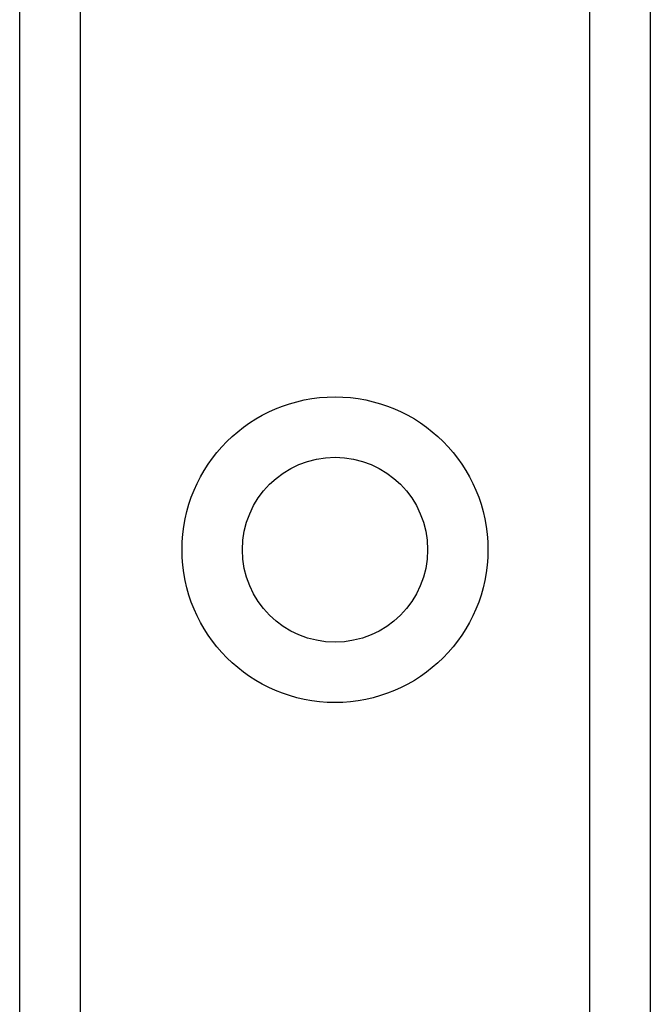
# Model space of a CAD drawing. Header units: inches. Extents: x 5 to 143, y 9 to 75.
# Tile 55 of 84: x 32.871 to 33.433, y 53.672 to 54.551. Entities that reach past the tile are written whole.
import ezdxf

# ---------------------------------------------------------------- set-up
doc = ezdxf.new("R2010")
doc.units = ezdxf.units.IN
doc.header["$MEASUREMENT"] = 0
doc.layers.add('Visible Edges(ANSI)', color=7, linetype='Continuous', lineweight=25)
doc.layers.add('Visible Tangent Edges(ANSI)', color=7, linetype='Continuous', lineweight=25)

msp = doc.modelspace()

# ---------------------------------------------------------------- linework, layer by layer
at = {"layer": 'Visible Edges(ANSI)'}
for p, q in [((32.8715, 28.12018), (32.8715, 55.42898)), ((33.4335, 55.42898), (33.4335, 28.12018))]:
    msp.add_line(p, q, dxfattribs=at)
msp.add_circle((33.1525, 54.07773), 0.0825, dxfattribs=at)
at = {"layer": 'Visible Tangent Edges(ANSI)'}
for p, q in [((32.92535, 55.42898), (32.92535, 28.12018)), ((33.37965, 28.12018), (33.37965, 55.42898))]:
    msp.add_line(p, q, dxfattribs=at)
msp.add_circle((33.1525, 54.07773), 0.13635, dxfattribs=at)

doc.saveas('drawing.dxf')
